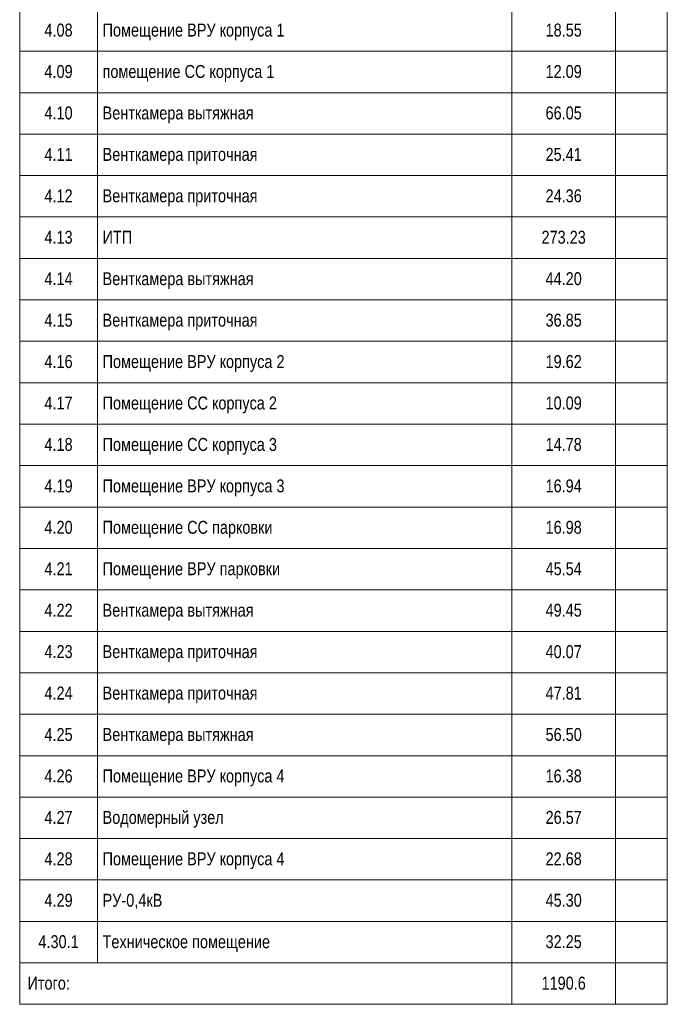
# Model space of a CAD drawing. Header units: millimetres. Extents: x -32229 to 169101, y -13689 to 125138.
# Tile 247 of 256: x 156601 to 169101, y 3463 to 22472. Entities that reach past the tile are written whole.
import ezdxf

# ---------------------------------------------------------------- set-up
doc = ezdxf.new("R2010")
doc.units = ezdxf.units.MM
doc.layers.add('$_ЭОМ_Текст', color=7, linetype='Continuous', lineweight=9)
doc.layers.add('Экспликация -1 этажа_dwg', color=7, linetype='Continuous', lineweight=9, true_color=0x767676)
doc.styles.add('Arial', font='arial.ttf', dxfattribs={"width": 0.8, "height": 250})

# ---------------------------------------------------------------- blocks, each defined once
blk = doc.blocks.new('Экспликация -1 этажа_dwg-3012389-Экспликация -1 этаж')
at = {"layer": '$_ЭОМ_Текст', "color": 251, "true_color": 0x666666}
for p, q in [((26815, 23463), (26815, 4263)), ((34815, 23463), (34815, 3463)), ((25315, 21863), (37815, 21863)), ((25315, 21063), (37815, 21063)), ((25315, 20263), (37815, 20263)), ((25315, 19463), (37815, 19463)), ((25315, 18663), (37815, 18663)), ((25315, 17863), (37815, 17863)), ((25315, 17063), (37815, 17063)), ((25315, 16263), (37815, 16263)), ((25315, 15463), (37815, 15463)), ((25315, 14663), (37815, 14663)), ((25315, 13863), (37815, 13863)), ((25315, 13063), (37815, 13063)), ((25315, 12263), (37815, 12263)), ((25315, 11463), (37815, 11463)), ((25315, 10663), (37815, 10663)), ((25315, 9863), (37815, 9863)), ((25315, 9063), (37815, 9063)), ((25315, 8263), (37815, 8263)), ((25315, 7463), (37815, 7463)), ((25315, 6663), (37815, 6663)), ((25315, 5863), (37815, 5863)), ((25315, 5063), (37815, 5063)), ((25315, 4263), (37815, 4263))]:
    blk.add_line(p, q, dxfattribs=at)
at = {"layer": '$_ЭОМ_Текст', "color": 251, "true_color": 0x666666, "flags": 128}
blk.add_lwpolyline([(36815, 49463), (36815, 47463), (36815, 24263), (36815, 3463)], dxfattribs=at)
blk.add_lwpolyline([(37815, 24263), (25315, 24263), (25315, 3463), (37815, 3463), (37815, 24263), (25315, 24263), (25315, 47463), (37815, 47463)], close=True, dxfattribs=at)
at = {"layer": '$_ЭОМ_Текст', "color": 251, "true_color": 0x666666, "char_height": 250, "line_spacing_factor": 0.941778, "style": 'Arial'}
for s, insert, width, attachment_point in [('4.08', (26065, 22397), 642.76, 2), ('Помещение ВРУ корпуса 1', (26915, 22397), 4153.44, 1), ('18.55', (35815, 22397), 826.4, 2), ('4.09', (26065, 21597), 642.76, 2), ('помещение СС корпуса 1', (26915, 21597), 3917.76, 1), ('12.09', (35815, 21597), 826.4, 2), ('4.10', (26065, 20797), 642.76, 2), ('Венткамера вытяжная', (26915, 20797), 3440.29, 1), ('66.05', (35815, 20797), 826.4, 2), ('4.11', (26065, 19997), 642.76, 2), ('Венткамера приточная', (26915, 19997), 3529.05, 1), ('25.41', (35815, 19997), 826.4, 2), ('4.12', (26065, 19197), 642.76, 2), ('24.36', (35815, 19197), 826.4, 2), ('Венткамера приточная', (26915, 19197), 3529.05, 1), ('4.13', (26065, 18397), 642.76, 2), ('ИТП', (26915, 18397), 679.49, 1), ('273.23', (35815, 18397), 1010.05, 2), ('4.14', (26065, 17597), 642.76, 2), ('Венткамера вытяжная', (26915, 17597), 3440.29, 1), ('44.20', (35815, 17597), 826.4, 2), ('4.15', (26065, 16797), 642.76, 2), ('Венткамера приточная', (26915, 16797), 3529.05, 1), ('36.85', (35815, 16797), 826.4, 2), ('4.16', (26065, 15997), 642.76, 2), ('Помещение ВРУ корпуса 2', (26915, 15997), 4153.44, 1), ('19.62', (35815, 15997), 826.4, 2), ('4.17', (26065, 15197), 642.76, 2), ('Помещение СС корпуса 2', (26915, 15197), 3978.98, 1), ('10.09', (35815, 15197), 826.4, 2), ('4.18', (26065, 14397), 642.76, 2), ('Помещение СС корпуса 3', (26915, 14397), 3978.98, 1), ('14.78', (35815, 14397), 826.4, 2), ('4.19', (26065, 13597), 642.76, 2), ('Помещение ВРУ корпуса 3', (26915, 13597), 4153.44, 1), ('16.94', (35815, 13597), 826.4, 2), ('4.20', (26065, 12797), 642.76, 2), ('Помещение СС парковки', (26915, 12797), 3874.91, 1), ('16.98', (35815, 12797), 826.4, 2), ('4.21', (26065, 11997), 642.76, 2), ('Помещение ВРУ парковки', (26915, 11997), 4049.38, 1), ('45.54', (35815, 11997), 826.4, 2), ('4.22', (26065, 11197), 642.76, 2), ('Венткамера вытяжная', (26915, 11197), 3440.29, 1), ('49.45', (35815, 11197), 826.4, 2), ('4.23', (26065, 10397), 642.76, 2), ('Венткамера приточная', (26915, 10397), 3529.05, 1), ('40.07', (35815, 10397), 826.4, 2), ('4.24', (26065, 9597), 642.76, 2), ('Венткамера приточная', (26915, 9597), 3529.05, 1), ('47.81', (35815, 9597), 826.4, 2), ('4.25', (26065, 8797), 642.76, 2), ('Венткамера вытяжная', (26915, 8797), 3440.29, 1), ('56.50', (35815, 8797), 826.4, 2), ('4.26', (26065, 7997), 642.76, 2), ('Помещение ВРУ корпуса 4', (26915, 7997), 4153.44, 1), ('16.38', (35815, 7997), 826.4, 2), ('Водомерный узел', (26915, 7197), 2766.92, 1), ('4.27', (26065, 7197), 642.76, 2), ('26.57', (35815, 7197), 826.4, 2), ('4.28', (26065, 6397), 642.76, 2), ('Помещение ВРУ корпуса 4', (26915, 6397), 4153.44, 1), ('22.68', (35815, 6397), 826.4, 2), ('4.29', (26065, 5597), 642.76, 2), ('РУ-0,4кВ', (26915, 5597), 1365.1, 1), ('45.30', (35815, 5597), 826.4, 2), ('4.30.1', (26065, 4797), 918.23, 2), ('Техническое помещение', (26915, 4797), 3819.82, 1), ('32.25', (35815, 4797), 826.4, 2), ('Итого:', (25465, 3997), 967.2, 1), ('1190.6', (35815, 3997), 1010.05, 2)]:
    blk.add_mtext(s, dxfattribs=dict(at, insert=insert, width=width, attachment_point=attachment_point))

msp = doc.modelspace()

# ---------------------------------------------------------------- block references
at = {"layer": 'Экспликация -1 этажа_dwg', "color": 251, "true_color": 0x666666}
msp.add_blockref('Экспликация -1 этажа_dwg-3012389-Экспликация -1 этаж', (131285.4, 0), dxfattribs=at)

doc.saveas('drawing.dxf')
